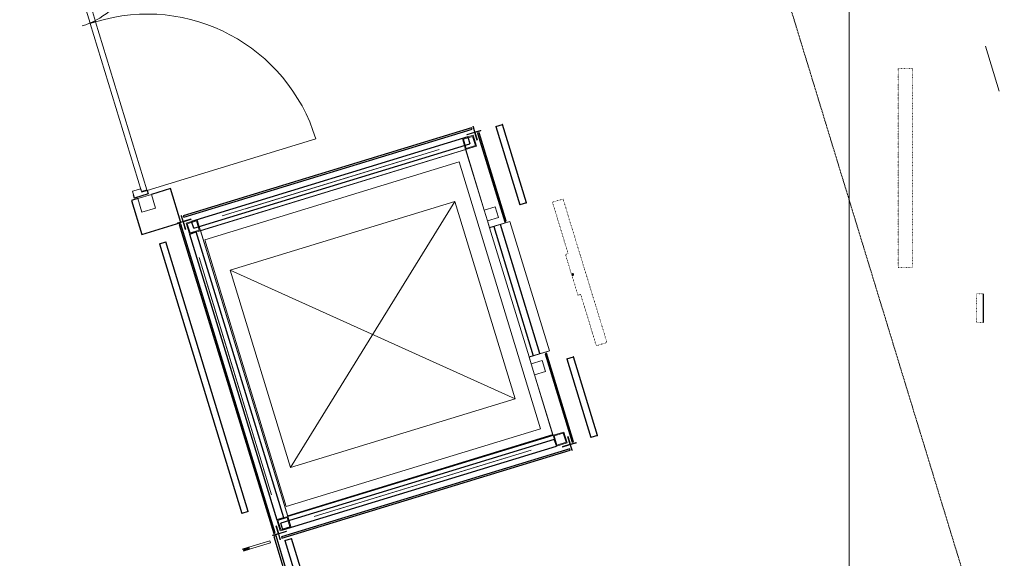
# Model space of a CAD drawing. Header units: millimetres. Extents: x 869791 to 957834, y 561000 to 598978.
# Tile 24 of 38: x 946941 to 953863, y 570413 to 574197. Entities that reach past the tile are written whole.
import ezdxf
from ezdxf.xclip import XClip

# ---------------------------------------------------------------- set-up
doc = ezdxf.new("R2010")
doc.units = ezdxf.units.MM
doc.header["$XCLIPFRAME"] = 2
for name, pattern in [('_T2 Grid Line', [22.225, 12.7, -3.175, 3.175, -3.175]), ('_T2 Overhead', [6.6, 4, -1, 0.6, -1]), ('Dot Signage', [2, 0, -1, 0, -1])]:
    doc.linetypes.add(name, pattern=pattern)
doc.layers.add('$AUDIT_BAD_LAYER1', color=7, linetype='Continuous')
for name, color, linetype, lineweight in [('0-1', 7, 'Continuous', 5), ('A2-1', 7, '_T2 Overhead', 5), ('A2-3', 7, 'Continuous', 9), ('A2-D', 7, 'Continuous', 5), ('A2-DOR-1', 7, '_T2 Overhead', 5), ('A2-V', 7, 'Continuous', 5), ('A2-V-3', 7, '_T2 Overhead', 5), ('A222-1', 7, 'Continuous', 9), ('A222-3', 7, '_T2 Overhead', 5), ('A223-2', 7, '_T2 Overhead', 5), ('A223-3', 7, 'Continuous', 13), ('A254', 7, 'Continuous', 5), ('A281-1-1', 7, '_T2 Overhead', 5), ('A822-1', 7, '_T2 Grid Line', 5), ('A852-TYNN', 7, 'Continuous', 5), ('A856-1', 7, '_T2 Overhead', 5)]:
    doc.layers.add(name, color=color, linetype=linetype, lineweight=lineweight)
doc.layers.add('A2-5', color=7, linetype='Continuous', lineweight=5, true_color=0xc0c0c0)
doc.layers.add('A856-2', color=7, linetype='Dot Signage', lineweight=5, true_color=0x232323)

# ---------------------------------------------------------------- blocks, each defined once
blk = doc.blocks.new('System Panel - A245 - PA-G01 - Glasspanel 01 klart glass_ to lags 16mm-54322076-19447-aa-tof-20-3000')
at = {"layer": '$AUDIT_BAD_LAYER1'}
for p, q in [((1277.5, 16), (-1277.5, 16)), ((-1277.5, 16), (-1277.5, 0)), ((-1277.5, 0), (1277.5, 0)), ((1277.5, 0), (1277.5, 16))]:
    blk.add_line(p, q, dxfattribs=at)
blk = doc.blocks.new('A231 - InPlace - Dekkeforkant nivå F skrå isolert - A231 - InPlace - Dekkeforkant nivå F skrå isolert-29568980-19447-aa-tof-20-3000')
at = {"layer": 'A2-V'}
blk.add_line((622089.6, 574011.4), (622186, 573696), dxfattribs=at)
blk = doc.blocks.new('A275 - Dynamisk Skilt Pendel 46__ - A275 - DS-PT-60750769-19447-aa-tof-20-3000')
at = {"layer": '$AUDIT_BAD_LAYER1'}
for start, end in [(360, 180), (180, 360)]:
    blk.add_arc((0, 0), 6, start, end, dxfattribs=at)
at = {"layer": 'A856-2'}
for p, q in [((-527.5, 90), (527.5, 90)), ((-527.5, 90), (-527.5, 12)), ((527.5, 90), (-527.5, 90)), ((527.5, 12), (527.5, 90)), ((-527.5, 12), (-150, 12)), ((-150, 12), (-150, -8)), ((150, 12), (527.5, 12)), ((150, -8), (150, 12)), ((-150, -8), (150, -8))]:
    blk.add_line(p, q, dxfattribs=at)
blk.add_circle((0, 0), 6, dxfattribs=at)
blk = doc.blocks.new('A20 - Slagdør - Dobbel ulik - GV - A243 - DI_TTO - 500-V157-19447-aa-tof-20-3000')
at = {"layer": '$AUDIT_BAD_LAYER1'}
for p, q in [((-922.5, 0), (-922.5, -100)), ((-897.5, 0), (-922.5, 0)), ((897.5, 0), (922.5, 0)), ((922.5, 0), (922.5, -100)), ((-922.5, -100), (-897.5, -100)), ((922.5, -100), (897.7, -100))]:
    blk.add_line(p, q, dxfattribs=at)
at = {"layer": 'A2-D'}
for p, q in [((897.5, 0), (897.5, 1240)), ((-897.5, 0), (-897.5, 455)), ((-897.5, 0), (-922.5, 0)), ((-922.5, 0), (-922.5, -100)), ((-897.5, -40), (-897.5, 0)), ((-872.5, -40), (-897.5, -40)), ((-343.5, 0), (-892.5, 0)), ((-892.5, 0), (-892.5, -40)), ((-892.5, -40), (-343.5, -40)), ((-872.5, -100), (-872.5, -40)), ((-343.5, -40), (-343.5, 0)), ((892.5, 0), (-341.5, 0)), ((-341.5, 0), (-341.5, -40)), ((-341.5, -40), (892.5, -40)), ((897.5, -40), (872.5, -40)), ((872.5, -40), (872.5, -100)), ((892.5, -40), (892.5, 0)), ((922.5, 0), (897.5, 0)), ((897.5, 0), (897.5, -40)), ((922.5, -100), (922.5, 0)), ((-922.5, -100), (-872.5, -100)), ((872.5, -100), (922.5, -100))]:
    blk.add_line(p, q, dxfattribs=at)
for centre, radius, start, end in [((897.5, 0), 1240, 90, 180), ((-897.5, -100), 555, 360, 90)]:
    blk.add_arc(centre, radius, start, end, dxfattribs=at)
blk = doc.blocks.new('System Panel - A245 - KL-T04 - Trepanel for dørmiljø_ Gate-54088970-19447-aa-tof-20-3000')
at = {"layer": '$AUDIT_BAD_LAYER1'}
for p, q in [((124.5, 161), (-124.5, 161)), ((-124.5, 161), (-124.5, 20)), ((124.5, -125), (124.5, 161)), ((-124.5, -80), (-124.5, -125)), ((-124.5, -125), (124.5, -125))]:
    blk.add_line(p, q, dxfattribs=at)
blk = doc.blocks.new('B222 - HUP _Oppsveiset_ - B222 - HUP oppsveiset - 100 x 100 x 10 mm-41370734-19447-aa-tof-20-3000')
at = {"layer": 'A222-1'}
for p, q in [((50, 50), (-50, 50)), ((-50, 50), (-50, -50)), ((50, 50), (-50, 50)), ((-50, 50), (-50, -50)), ((50, -50), (50, 50)), ((50, -50), (50, 50)), ((-50, -50), (50, -50)), ((-50, -50), (50, -50))]:
    blk.add_line(p, q, dxfattribs=at)
blk = doc.blocks.new('A222 - Ekstrudert Aluminiumsprofil - Hjørneprofil - Hel - A222 - Ekstrudert Aluminiumsprofil-49491981-19447-aa-tof-20-3000')
at = {"layer": 'A222-1'}
for p, q in [((19, 40), (15, 40)), ((15, 40), (15, -15)), ((19, -14), (19, 40)), ((15, -15), (-40, -15)), ((-40, -15), (-40, -19)), ((-40, -19), (14, -19)), ((15, -20), (15, -60)), ((15, -60), (16, -60)), ((19, -57), (19, -20)), ((60, -15), (20, -15)), ((20, -19), (57, -19)), ((60, -16), (60, -15))]:
    blk.add_line(p, q, dxfattribs=at)
for centre, radius, start, end in [((14, -20), 0.983, 0, 90), ((16, -57), 2.95, 270, 0), ((20, -14), 1.03, 180, 270), ((20, -20), 0.999, 90, 180), ((57, -16), 2.99, 270, 0)]:
    blk.add_arc(centre, radius, start, end, dxfattribs=at)
blk = doc.blocks.new('B222 - HUP1 - B222 - HUP - 80 x 80 x 6_3 mm 2-48150897-19447-aa-tof-20-3000')
at = {"layer": 'A222-1'}
for p, q in [((40, 40), (-40, 40)), ((-40, 40), (-40, -40)), ((-33.7, -33.7), (-33.7, 33.7)), ((-33.7, 33.7), (33.7, 33.7)), ((33.7, 33.7), (33.7, -33.7)), ((40, -40), (40, 40)), ((-40, -40), (40, -40)), ((33.7, -33.7), (-33.7, -33.7))]:
    blk.add_line(p, q, dxfattribs=at)
blk = doc.blocks.new('System Panel - A245 - KL-G04 - Veggkledning glasspanel-61166288-19447-aa-tof-20-3000')
at = {"layer": '$AUDIT_BAD_LAYER1'}
for p, q in [((1060, 10), (-1060, 10)), ((-1060, 10), (-1060, 0)), ((1060, 0), (1060, 10)), ((-1060, 0), (1060, 0))]:
    blk.add_line(p, q, dxfattribs=at)
blk = doc.blocks.new('A222 - Ekstrudert Aluminiumsprofil - Hjørneprofil - Hel - A222 - Ekstrudert Aluminiumsprofil-49491982-19447-aa-tof-20-3000')
at = {"layer": 'A222-1'}
for p, q in [((14, 19), (-40, 19)), ((-40, 19), (-40, 15)), ((-40, 15), (15, 15)), ((16, 60), (15, 60)), ((15, 60), (15, 20)), ((15, 15), (15, -40)), ((19, 20), (19, 57)), ((19, -40), (19, 14)), ((57, 19), (20, 19)), ((20, 15), (60, 15)), ((60, 15), (60, 16)), ((15, -40), (19, -40))]:
    blk.add_line(p, q, dxfattribs=at)
for centre, radius, start, end in [((14, 20), 0.983, 270, 0), ((16, 57), 2.95, 360, 90), ((20, 20), 0.999, 180, 270), ((20, 14), 1.03, 90, 180), ((57, 16), 2.99, 360, 90)]:
    blk.add_arc(centre, radius, start, end, dxfattribs=at)
blk = doc.blocks.new('B222 - HUP1 - B222 - HUP - 80 x 80 x 6_3 mm 2-49393788-19447-aa-tof-20-3000')
at = {"layer": 'A222-1'}
for p, q in [((40, 40), (-40, 40)), ((-40, 40), (-40, -40)), ((-33.7, -33.7), (-33.7, 33.7)), ((-33.7, 33.7), (33.7, 33.7)), ((33.7, 33.7), (33.7, -33.7)), ((40, -40), (40, 40)), ((-40, -40), (40, -40)), ((33.7, -33.7), (-33.7, -33.7))]:
    blk.add_line(p, q, dxfattribs=at)
blk = doc.blocks.new('System Panel - A245 - KL-G05 - Veggkledning glasspanel-61165784-19447-aa-tof-20-3000')
at = {"layer": '$AUDIT_BAD_LAYER1'}
for p, q in [((325, 10), (-325, 10)), ((-325, 10), (-325, 0)), ((-325, 0), (325, 0)), ((325, 0), (325, 10))]:
    blk.add_line(p, q, dxfattribs=at)
blk = doc.blocks.new('B222 - HUP - B222 - HUP - 80 x 80 x 6_3 mm-61478436-19447-aa-tof-20-3000')
at = {"layer": 'A222-1'}
for p, q in [((-40, 40), (40, 40)), ((-40, -40), (-40, 40)), ((-40, -40), (-40, 40)), ((-40, 40), (40, 40)), ((40, 40), (40, -40)), ((40, 40), (40, -40)), ((40, -40), (-40, -40)), ((40, -40), (-40, -40))]:
    blk.add_line(p, q, dxfattribs=at)
blk = doc.blocks.new('B222 - HUP - B222 - HUP - 80 x 80 x 6_3 mm-61478437-19447-aa-tof-20-3000')
at = {"layer": 'A222-1'}
for p, q in [((40, 40), (-40, 40)), ((-40, 40), (-40, -40)), ((40, 40), (-40, 40)), ((-40, 40), (-40, -40)), ((40, -40), (40, 40)), ((40, -40), (40, 40)), ((-40, -40), (40, -40)), ((-40, -40), (40, -40))]:
    blk.add_line(p, q, dxfattribs=at)
blk = doc.blocks.new('System Panel - A245 - KL-G04 - Veggkledning glasspanel-61167577-19447-aa-tof-20-3000')
at = {"layer": '$AUDIT_BAD_LAYER1'}
for p, q in [((1060, 0), (-1060, 0)), ((-1060, 0), (-1060, -10)), ((-1060, -10), (1060, -10)), ((1060, -10), (1060, 0))]:
    blk.add_line(p, q, dxfattribs=at)
blk = doc.blocks.new('B223 - Bjelke - HUP - B223 - HUP - 50 x 50 x 3_2 mm-50572300-19447-aa-tof-20-3000')
at = {"layer": '$AUDIT_BAD_LAYER1'}
for p, q in [((-1015, -25), (-1015, 25)), ((1015, 25), (-1015, 25)), ((1015, 25), (1015, -25)), ((-1015, -25), (1015, -25))]:
    blk.add_line(p, q, dxfattribs=at)
blk = doc.blocks.new('B223 - Bjelke - HUP - B223 - HUP - 50 x 50 x 3_2 mm-50572303-19447-aa-tof-20-3000')
at = {"layer": '$AUDIT_BAD_LAYER1'}
for p, q in [((-1005, -25), (-1005, 25)), ((1005, 25), (-1005, 25)), ((1005, 25), (1005, -25)), ((-1005, -25), (1005, -25))]:
    blk.add_line(p, q, dxfattribs=at)
blk = doc.blocks.new('B223 - Bjelke - HUP - B223 - HUP - 50 x 50 x 3_2 mm-50572314-19447-aa-tof-20-3000')
at = {"layer": '$AUDIT_BAD_LAYER1'}
for p, q in [((473.9, 25), (-475, 25)), ((-475, -25), (473.9, -25))]:
    blk.add_line(p, q, dxfattribs=at)
blk = doc.blocks.new('B223 - Bjelke - HUP - B223 - HUP - 50 x 50 x 3_2 mm-50572315-19447-aa-tof-20-3000')
at = {"layer": '$AUDIT_BAD_LAYER1'}
for p, q in [((-1050, -25), (-1050, 25)), ((1050, 25), (-1050, 25)), ((1050, 25), (1050, -25)), ((-1050, -25), (1050, -25))]:
    blk.add_line(p, q, dxfattribs=at)
blk = doc.blocks.new('System Panel - A245 - KL-G05 - Veggkledning glasspanel-61163192-19447-aa-tof-20-3000')
at = {"layer": '$AUDIT_BAD_LAYER1'}
for p, q in [((1135, 10), (-1135, 10)), ((-1135, 10), (-1135, 0)), ((-1135, 0), (1135, 0)), ((1135, 0), (1135, 10))]:
    blk.add_line(p, q, dxfattribs=at)
blk = doc.blocks.new('B223 - Bjelke - CHS - B223 - CHS - ø12 mm-49558762-19447-aa-tof-20-3000')
at = {"layer": 'A223-3'}
blk.add_line((575988.7, 602627.5), (575988.7, 604200.9), dxfattribs=at)
blk = doc.blocks.new('B223 - Bjelke - CHS - B223 - CHS - ø12 mm-49558763-19447-aa-tof-20-3000')
at = {"layer": 'A223-3'}
blk.add_line((616610.6, 572363.2), (617070.6, 570858.4), dxfattribs=at)
blk = doc.blocks.new('B223 - Bjelke - CHS - B223 - CHS - ø12 mm-49526210-19447-aa-tof-20-3000')
at = {"layer": 'A223-3'}
blk.add_line((575577.6, 602394.2), (574151.8, 602394.2), dxfattribs=at)
blk = doc.blocks.new('B223 - Bjelke - CHS - B223 - CHS - ø12 mm-49526211-19447-aa-tof-20-3000')
at = {"layer": 'A223-3'}
blk.add_line((575747.6, 602394.2), (574321.8, 602394.2), dxfattribs=at)
blk = doc.blocks.new('B223 - Bjelke - CHS - B223 - CHS - ø12 mm-49558777-19447-aa-tof-20-3000')
at = {"layer": 'A223-3'}
blk.add_line((575747.9, 604604.2), (574321.4, 604604.2), dxfattribs=at)
blk = doc.blocks.new('B223 - Bjelke - CHS - B223 - CHS - ø12 mm-49558778-19447-aa-tof-20-3000')
at = {"layer": 'A223-3'}
blk.add_line((575577.9, 604604.2), (574151.5, 604604.2), dxfattribs=at)
blk = doc.blocks.new('B221 - Stålsverd - SV-04_Nivå_F - B221 - Stålsverd_SV-01-V167-19447-aa-tof-20-3000')
at = {"layer": 'A2-5'}
blk.add_hatch(color=256, dxfattribs=at).paths.add_polyline_path([(-8, 207.5), (-8, 165), (8, 174.2), (2, 207.5)])
at = {"layer": '$AUDIT_BAD_LAYER1'}
for p, q in [((-8, 165), (-8, 210)), ((8, 210), (8, 165))]:
    blk.add_line(p, q, dxfattribs=at)
at = {"layer": 'A2-3'}
for p, q in [((8, 165), (-8, 165)), ((-8, 165), (-8, 10)), ((8, 10), (8, 165)), ((-8, 10), (8, 10))]:
    blk.add_line(p, q, dxfattribs=at)
blk = doc.blocks.new('Railing - Railing-54322060-19447-aa-tof-20-3000')
at = {"layer": '$AUDIT_BAD_LAYER1'}
for p, q in [((617163.3, 570538.3), (617211.1, 570552.9)), ((617163.3, 570538.3), (617861.8, 568253.7)), ((617909.6, 568268.3), (617211.1, 570552.9)), ((617909.6, 568268.3), (617861.8, 568253.7))]:
    blk.add_line(p, q, dxfattribs=at)
blk = doc.blocks.new('A247 - Fendring - A247 Fendring - FE-S01 - Avviser_ montert m_ brakett mot dekke_ 1 rør Ø_49 mm-70399148-19447-aa-tof-20-3000')
at = {"layer": '$AUDIT_BAD_LAYER1'}
for p, q in [((1980, 24.2), (0, 24.2)), ((0, -24.2), (0, 24.2)), ((1980, 24.2), (1980, -24.2)), ((0, -24.2), (1980, -24.2))]:
    blk.add_line(p, q, dxfattribs=at)
blk = doc.blocks.new('A247 - Fendring - A247 Fendring - FE-S01 - Avviser_ montert m_ brakett mot dekke_ 1 rør Ø_49 mm-70399196-19447-aa-tof-20-3000')
at = {"layer": '$AUDIT_BAD_LAYER1'}
for p, q in [((577.5, 24.2), (0, 24.2)), ((0, -24.2), (0, 24.2)), ((0, 24.2), (0, 23.4)), ((577.5, 23.4), (577.5, 24.2)), ((577.5, 24.2), (577.5, -24.2)), ((0, -23.4), (0, -24.2)), ((0, -24.2), (577.5, -24.2)), ((577.5, -24.2), (577.5, -23.4))]:
    blk.add_line(p, q, dxfattribs=at)
blk = doc.blocks.new('A275 - Panelskilt Vegg Ekstra - A275 - PS-VH 200x400mm-69300121-19447-aa-tof-20-3000')
at = {"layer": '$AUDIT_BAD_LAYER1'}
blk.add_line((-100, 120), (100, 120), dxfattribs=at)
at = {"layer": 'A856-2'}
for p, q in [((-100, 170), (100, 170)), ((-100, 120), (-100, 170)), ((-100, 120), (-100, 170)), ((-100, 170), (100, 170)), ((-100, 170), (100, 170)), ((100, 170), (100, 120)), ((100, 170), (100, 120)), ((100, 120), (-100, 120))]:
    blk.add_line(p, q, dxfattribs=at)
blk = doc.blocks.new('A275 - Lysskilt Vegg - A275 - LS-V 1400x200mm-69288418-19447-aa-tof-20-3000')
at = {"layer": 'A856-2'}
for p, q in [((700, 50), (-700, 50)), ((-700, -50), (-700, 50)), ((-700, 50), (700, 50)), ((700, 50), (700, -50)), ((700, -50), (-700, -50))]:
    blk.add_line(p, q, dxfattribs=at)
blk = doc.blocks.new('gmtio-a-200-1-0001_rvt-1-19447-aa-tof-20-3000')
at = {"layer": 'A254'}
for p, q in [((621131.3, 569941), (621131.3, 574401)), ((621131.6, 569940), (621131.6, 574400)), ((616569.7, 572715.9), (618434.5, 573286)), ((616570, 572714.9), (618434.8, 573285)), ((618434.5, 573286), (618564.9, 572859.5)), ((618434.8, 573285), (618564.9, 572859.5)), ((618388.3, 573197.6), (616600, 572650.9)), ((618961.3, 571323.3), (618388.3, 573197.6)), ((618588.3, 572783), (618602.6, 572736.2)), ((618588.3, 572783), (618602.9, 572735.2)), ((617183.7, 570707.7), (616569.7, 572715.9)), ((617184, 570706.7), (616570, 572714.9)), ((618602.6, 572736.2), (618746, 572780)), ((618602.9, 572735.2), (618746.3, 572779)), ((618602.9, 572735.2), (618880.3, 571827.7)), ((618746, 572780), (619023.8, 571871.5)), ((618746.3, 572779), (619024.1, 571870.5)), ((616600, 572650.9), (617173.1, 570776.6)), ((619023.8, 571871.5), (618880.3, 571827.7)), ((618880.3, 571827.7), (618895.3, 571778.9)), ((619024.1, 571870.5), (618880.6, 571826.7)), ((618880.6, 571826.7), (618895.3, 571778.9)), ((618918.7, 571702.4), (619048.5, 571277.8)), ((618918.7, 571702.4), (619048.8, 571276.8)), ((617173.1, 570776.6), (618961.3, 571323.3)), ((617182.5, 570711.5), (619047.3, 571281.6)), ((619048.5, 571277.8), (617183.7, 570707.7)), ((619048.8, 571276.8), (617184, 570706.7))]:
    blk.add_line(p, q, dxfattribs=at)
at = {"layer": 'A852-TYNN'}
for p, q in [((616570, 572714.9), (618434.8, 573285)), ((618434.8, 573285), (618564.9, 572859.5)), ((616780, 572438.4), (618357.9, 572920.8)), ((618357.9, 572920.8), (617204, 571051.8)), ((618357.9, 572920.8), (618781.9, 571534.2)), ((618588.3, 572783), (618604.4, 572730.4)), ((617184, 570706.7), (616570, 572714.9)), ((617204, 571051.8), (616780, 572438.4)), ((618781.9, 571534.2), (616780, 572438.4)), ((618880.6, 571826.7), (618895.3, 571778.9)), ((618918.7, 571702.4), (619048.8, 571276.8)), ((618781.9, 571534.2), (617204, 571051.8)), ((619048.8, 571276.8), (617184, 570706.7))]:
    blk.add_line(p, q, dxfattribs=at)
at = {"layer": '$AUDIT_BAD_LAYER1'}
for name, p, rotation in [('System Panel - A245 - KL-G04 - Veggkledning glasspanel-61166288-19447-aa-tof-20-3000', (617466.1, 573118.6), 16.99999999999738), ('System Panel - A245 - KL-G05 - Veggkledning glasspanel-61165784-19447-aa-tof-20-3000', (618623.5, 573091.8), 106.9999999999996), ('System Panel - A245 - KL-T04 - Trepanel for dørmiljø_ Gate-54088970-19447-aa-tof-20-3000', (616242.5, 572844.3), 287.0000000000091), ('System Panel - A245 - KL-G05 - Veggkledning glasspanel-61163192-19447-aa-tof-20-3000', (616763.2, 571676), 106.9999999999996), ('System Panel - A245 - KL-G05 - Veggkledning glasspanel-61165784-19447-aa-tof-20-3000', (619097.2, 571542.6), 106.9999999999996), ('System Panel - A245 - KL-G04 - Veggkledning glasspanel-61167577-19447-aa-tof-20-3000', (618152.6, 570873.2), 16.99999999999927), ('System Panel - A245 - PA-G01 - Glasspanel 01 klart glass_ to lags 16mm-54322076-19447-aa-tof-20-3000', (617474.9, 569348.1), 106.9999999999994)]:
    blk.add_blockref(name, p, dxfattribs=dict(at, rotation=rotation))
at = {"layer": 'A2-1', "rotation": 107.0000000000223}
blk.add_blockref('B221 - Stålsverd - SV-04_Nivå_F - B221 - Stålsverd_SV-01-V167-19447-aa-tof-20-3000', (617070.1, 570531.7), dxfattribs=at)
at = {"layer": 'A2-DOR-1', "rotation": 287.0000000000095}
blk.add_blockref('A20 - Slagdør - Dobbel ulik - GV - A243 - DI_TTO - 500-V157-19447-aa-tof-20-3000', (615933.4, 573855.1), dxfattribs=at)
at = {"layer": 'A2-V-3'}
blk.add_blockref('A231 - InPlace - Dekkeforkant nivå F skrå isolert - A231 - InPlace - Dekkeforkant nivå F skrå isolert-29568980-19447-aa-tof-20-3000', (0, 0), dxfattribs=at)
at = {"layer": 'A222-3'}
for name, p, rotation in [('A222 - Ekstrudert Aluminiumsprofil - Hjørneprofil - Hel - A222 - Ekstrudert Aluminiumsprofil-49491981-19447-aa-tof-20-3000', (618487.9, 573384.9), 107.0000000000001), ('B222 - HUP1 - B222 - HUP - 80 x 80 x 6_3 mm 2-49393788-19447-aa-tof-20-3000', (618461.3, 573335), 17.00000000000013), ('B222 - HUP _Oppsveiset_ - B222 - HUP oppsveiset - 100 x 100 x 10 mm-41370734-19447-aa-tof-20-3000', (616192, 572906.8), 107.0000000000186), ('B222 - HUP - B222 - HUP - 80 x 80 x 6_3 mm-61478437-19447-aa-tof-20-3000', (618614.8, 572833), 196.9999999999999), ('A222 - Ekstrudert Aluminiumsprofil - Hjørneprofil - Hel - A222 - Ekstrudert Aluminiumsprofil-49491982-19447-aa-tof-20-3000', (616470.1, 572768), 107), ('B222 - HUP1 - B222 - HUP - 80 x 80 x 6_3 mm 2-48150897-19447-aa-tof-20-3000', (616520, 572741.5), 196.9999999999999), ('B222 - HUP - B222 - HUP - 80 x 80 x 6_3 mm-61478436-19447-aa-tof-20-3000', (618945.2, 571752.3), 197.0000000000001), ('B222 - HUP1 - B222 - HUP - 80 x 80 x 6_3 mm 2-48150897-19447-aa-tof-20-3000', (619098.7, 571250.3), 16.9999999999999), ('A222 - Ekstrudert Aluminiumsprofil - Hjørneprofil - Hel - A222 - Ekstrudert Aluminiumsprofil-49491982-19447-aa-tof-20-3000', (619148.6, 571223.7), 287), ('B222 - HUP1 - B222 - HUP - 80 x 80 x 6_3 mm 2-49393788-19447-aa-tof-20-3000', (617157.4, 570656.7), 197.0000000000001), ('A222 - Ekstrudert Aluminiumsprofil - Hjørneprofil - Hel - A222 - Ekstrudert Aluminiumsprofil-49491981-19447-aa-tof-20-3000', (617130.8, 570606.8), 286.9999999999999)]:
    blk.add_blockref(name, p, dxfattribs=dict(at, rotation=rotation))
at = {"layer": 'A223-2'}
for name, p, rotation in [('B223 - Bjelke - HUP - B223 - HUP - 50 x 50 x 3_2 mm-50572300-19447-aa-tof-20-3000', (617486.3, 573052.6), 16.99999999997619), ('B223 - Bjelke - CHS - B223 - CHS - ø12 mm-49526210-19447-aa-tof-20-3000', (991190.4, 1317224), 196.9999999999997), ('B223 - Bjelke - CHS - B223 - CHS - ø12 mm-49526211-19447-aa-tof-20-3000', (991190.4, 1317224), 196.9999999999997), ('B223 - Bjelke - HUP - B223 - HUP - 50 x 50 x 3_2 mm-50572314-19447-aa-tof-20-3000', (618794.4, 572297), 287.0000000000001), ('B223 - Bjelke - HUP - B223 - HUP - 50 x 50 x 3_2 mm-50572315-19447-aa-tof-20-3000', (616824.4, 571694.7), 287.0000000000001), ('B223 - Bjelke - CHS - B223 - CHS - ø12 mm-49558762-19447-aa-tof-20-3000', (991190.4, 1317224), 196.9999999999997), ('B223 - Bjelke - HUP - B223 - HUP - 50 x 50 x 3_2 mm-50572303-19447-aa-tof-20-3000', (618103.8, 570930.4), 17.00000000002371), ('B223 - Bjelke - CHS - B223 - CHS - ø12 mm-49558777-19447-aa-tof-20-3000', (991190.4, 1317224), 196.9999999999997), ('B223 - Bjelke - CHS - B223 - CHS - ø12 mm-49558778-19447-aa-tof-20-3000', (991190.4, 1317224), 196.9999999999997)]:
    blk.add_blockref(name, p, dxfattribs=dict(at, rotation=rotation))
blk.add_blockref('B223 - Bjelke - CHS - B223 - CHS - ø12 mm-49558763-19447-aa-tof-20-3000', (0, 0), dxfattribs=at)
at = {"layer": 'A281-1-1'}
for name, p, rotation in [('A247 - Fendring - A247 Fendring - FE-S01 - Avviser_ montert m_ brakett mot dekke_ 1 rør Ø_49 mm-70399196-19447-aa-tof-20-3000', (618838.3, 572902.4), 106.999999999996), ('A247 - Fendring - A247 Fendring - FE-S01 - Avviser_ montert m_ brakett mot dekke_ 1 rør Ø_49 mm-70399148-19447-aa-tof-20-3000', (616883.5, 570735.1), 106.9998494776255), ('A247 - Fendring - A247 Fendring - FE-S01 - Avviser_ montert m_ brakett mot dekke_ 1 rør Ø_49 mm-70399196-19447-aa-tof-20-3000', (619337.5, 571269.5), 106.999999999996)]:
    blk.add_blockref(name, p, dxfattribs=dict(at, rotation=rotation))
blk.add_blockref('Railing - Railing-54322060-19447-aa-tof-20-3000', (0, 0), dxfattribs=at)
at = {"layer": 'A856-1'}
for name, p, rotation in [('A275 - Lysskilt Vegg - A275 - LS-V 1400x200mm-69288418-19447-aa-tof-20-3000', (621525.6, 573155), 90), ('A275 - Dynamisk Skilt Pendel 46__ - A275 - DS-PT-60750769-19447-aa-tof-20-3000', (619187.8, 572406.9), 287.0202780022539), ('A275 - Panelskilt Vegg Ekstra - A275 - PS-VH 200x400mm-69300121-19447-aa-tof-20-3000', (622196, 572170), 90)]:
    blk.add_blockref(name, p, dxfattribs=dict(at, rotation=rotation))

msp = doc.modelspace()

# ---------------------------------------------------------------- linework, layer by layer
at = {"layer": 'A822-1'}
msp.add_line((956419.6, 561000), (945566.6, 596498.8), dxfattribs=at)

# ---------------------------------------------------------------- block references
at = {"layer": '0-1'}
ref = msp.add_blockref('gmtio-a-200-1-0001_rvt-1-19447-aa-tof-20-3000', (331641.3, 0), dxfattribs=at)
XClip(ref).set_block_clipping_path([(538149.9999999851, 560999.9999999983), (626192.6181362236, 596498.7507570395)])

doc.saveas('drawing.dxf')
